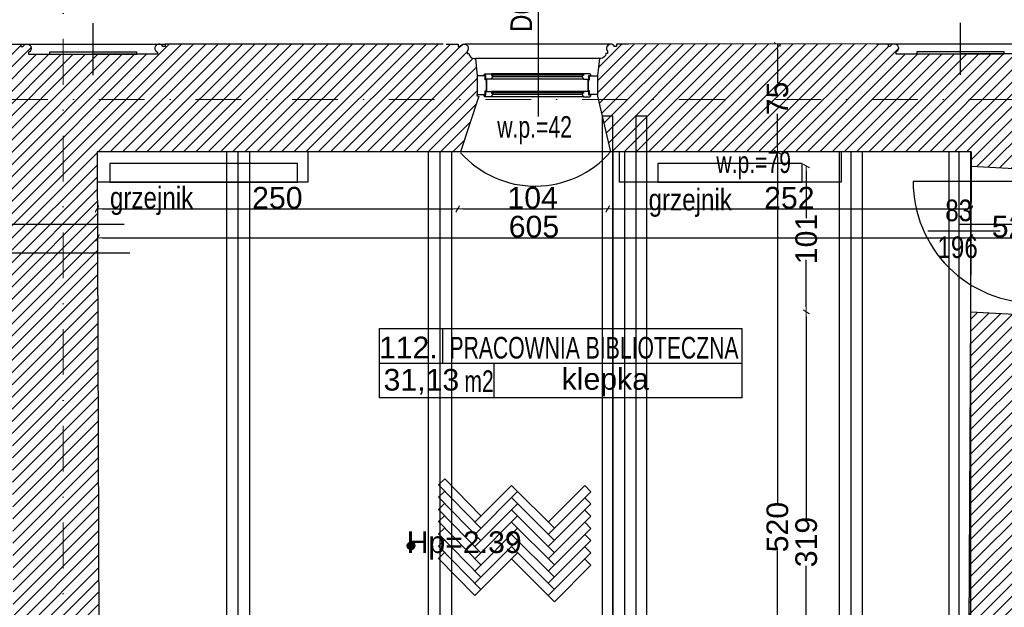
# Model space of a CAD drawing. Header units: millimetres. Extents: x 75999 to 132160, y -108895 to -89040.
# Tile 44 of 61: x 95065 to 101895, y -96939 to -92866. Entities that reach past the tile are written whole.
import ezdxf

# ---------------------------------------------------------------- set-up
doc = ezdxf.new("R2010")
doc.units = ezdxf.units.MM
doc.header["$MEASUREMENT"] = 0
doc.linetypes.add('Dot & Dashed', pattern=[670.277762, 317.5, -176.388889, 0, -176.388874])
for name, color, linetype in [('A-DRZWI', 7, 'Continuous'), ('A-OKNA-OPIS', 7, 'Continuous'), ('A-OPISY-2', 7, 'Continuous'), ('A-OPISY-3', 7, 'Continuous'), ('A-WYSOKOSCI', 7, 'Continuous'), ('belki nad', 7, 'Continuous'), ('CO TO JEST', 7, 'Continuous'), ('detalokna', 7, 'Continuous'), ('DIM MALY', 7, 'Continuous'), ('Drawing & Figure', 7, 'Continuous'), ('linia nadproza', 7, 'Continuous'), ('Nowe_00 ZMIANY', 7, 'Continuous'), ('Nowe_Annotation - Text', 7, 'Continuous'), ('Nowe_GRZEJNIK', 7, 'Continuous'), ('Nowe_WIDOK', 7, 'Continuous'), ('OKNO_DETAL', 7, 'Continuous'), ('opisy inne', 7, 'Continuous'), ('OSIE', 7, 'Continuous'), ('PARAPET', 7, 'Continuous'), ('POSADZKI', 7, 'Continuous'), ('SCIANY_KONSTR', 7, 'Continuous'), ('strop', 7, 'Continuous'), ('Structural - Bearing', 7, 'Continuous'), ('Structural - Grid', 7, 'Continuous'), ('WIDOK', 7, 'Continuous'), ('ściany', 7, 'Continuous')]:
    doc.layers.add(name, color=color, linetype=linetype)
doc.styles.add('STYL_AUTOMATYCZNY_1', font='arial.ttf')
doc.styles.add('STYL_AUTOMATYCZNY_2', font='arial.ttf')
doc.styles.add('STYL_AUTOMATYCZNY_4', font='arial.ttf', dxfattribs={"width": 0.8})
doc.styles.add('STYL_AUTOMATYCZNY_5', font='arial.ttf', dxfattribs={"width": 0.7})
doc.styles.add('STYL_AUTOMATYCZNY_7', font='arial.ttf', dxfattribs={"width": 0.8})
doc.dimstyles.new('STYL_AUTOMATYCZNY__3', dxfattribs={"dimtxt": 150, "dimasz": 34.231941, "dimexe": 0.18, "dimexo": 0.0625, "dimgap": 0, "dimtad": 1, "dimtih": 1, "dimtoh": 1, "dimdec": 0, "dimlfac": 0.1, "dimzin": 0, "dimdsep": 46, "dimtxsty": 'STYL_AUTOMATYCZNY_2', "dimblk": 'ARROWHEAD_2', "dimblk1": 'ARROWHEAD_2', "dimblk2": 'ARROWHEAD_2', "dimcen": 0.09, "dimse1": 1, "dimse2": 1, "dimclrd": 5, "dimclre": 5, "dimclrt": 1, "dimadec": 0, "dimazin": 0, "dimtfac": 1, "dimtdec": 4, "dimtmove": 0, "dimatfit": 3, "dimfxl": 0, "dimtolj": 1, "dimtzin": 0, "dimarcsym": 0})
doc.dimstyles.new('STYL_AUTOMATYCZNY__4', dxfattribs={"dimtxt": 150, "dimasz": 34.231941, "dimexe": 0.18, "dimexo": 0.0625, "dimgap": 0, "dimtad": 1, "dimdec": 0, "dimlfac": 0.1, "dimzin": 0, "dimdsep": 46, "dimtxsty": 'STYL_AUTOMATYCZNY_2', "dimblk": 'ARROWHEAD_2', "dimblk1": 'ARROWHEAD_2', "dimblk2": 'ARROWHEAD_2', "dimcen": 0.09, "dimse1": 1, "dimse2": 1, "dimclrd": 5, "dimclre": 5, "dimclrt": 1, "dimadec": 0, "dimazin": 0, "dimtfac": 1, "dimtdec": 4, "dimtmove": 0, "dimatfit": 3, "dimfxl": 0, "dimtolj": 1, "dimtzin": 0, "dimarcsym": 0})
doc.dimstyles.new('STYL_AUTOMATYCZNY__7', dxfattribs={"dimtxt": 0.18, "dimasz": 91.2, "dimexe": 0.18, "dimexo": 0.0625, "dimgap": 0, "dimtad": 0, "dimtih": 1, "dimtoh": 1, "dimdec": 4, "dimzin": 0, "dimdsep": 46, "dimcen": 0.09, "dimadec": 0, "dimazin": 0, "dimtfac": 1, "dimtdec": 4, "dimtmove": 0, "dimatfit": 3, "dimldrblk": 'ARROWHEAD_11', "dimfxl": 0, "dimtolj": 1, "dimtzin": 0, "dimarcsym": 0})
pattern_1 = [(45, (0, 0), (-42.426407, 42.426407), [])]

# ---------------------------------------------------------------- blocks, each defined once
blk = doc.blocks.new('ARROWHEAD_2')
at = {"color": 0, "linetype": 'Continuous', "lineweight": 0}
for p, q in [((0, 0), (-1, 0)), ((-0.38, -0.66), (0.38, 0.66))]:
    blk.add_line(p, q, dxfattribs=at)
blk = doc.blocks.new('*D237')
at = {"layer": 'Defpoints', "color": 0}
for p in [(95602.2, -93788), (98103.7, -93788), (98103.7, -94177.9)]:
    blk.add_point(p, dxfattribs=at)
at = {"layer": 'DIM MALY', "color": 5, "lineweight": -2}
blk.add_line((95636.4, -94177.9), (98069.4, -94177.9), dxfattribs=at)
at = {"layer": 'DIM MALY', "color": 5, "lineweight": -2, "xscale": 34.23194115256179, "yscale": 34.23194115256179, "zscale": 34.23194115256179, "rotation": 180}
blk.add_blockref('ARROWHEAD_2', (95602.2, -94177.9), dxfattribs=at)
at = {"layer": 'DIM MALY', "color": 5, "lineweight": -2, "xscale": 34.23194115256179, "yscale": 34.23194115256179, "zscale": 34.23194115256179}
blk.add_blockref('ARROWHEAD_2', (98103.7, -94177.9), dxfattribs=at)
at = {"layer": 'DIM MALY', "color": 1, "insert": (96852.5, -94101.3), "char_height": 150, "attachment_point": 5, "style": 'STYL_AUTOMATYCZNY_2'}
blk.add_mtext('\\A1;250', dxfattribs=at)
blk = doc.blocks.new('*D238')
at = {"layer": 'Defpoints', "color": 0}
for p in [(95602.2, -93788), (98103.7, -93788), (98103.7, -94177.9)]:
    blk.add_point(p, dxfattribs=at)
at = {"layer": 'DIM MALY', "color": 5, "lineweight": -2}
blk.add_line((95636.4, -94177.9), (98069.4, -94177.9), dxfattribs=at)
at = {"layer": 'DIM MALY', "color": 5, "lineweight": -2, "xscale": 34.23194115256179, "yscale": 34.23194115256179, "zscale": 34.23194115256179, "rotation": 180}
blk.add_blockref('ARROWHEAD_2', (95602.2, -94177.9), dxfattribs=at)
at = {"layer": 'DIM MALY', "color": 5, "lineweight": -2, "xscale": 34.23194115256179, "yscale": 34.23194115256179, "zscale": 34.23194115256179}
blk.add_blockref('ARROWHEAD_2', (98103.7, -94177.9), dxfattribs=at)
at = {"layer": 'DIM MALY', "color": 1, "insert": (96852.5, -94101.3), "char_height": 150, "attachment_point": 5, "style": 'STYL_AUTOMATYCZNY_2'}
blk.add_mtext('\\A1;250', dxfattribs=at)
blk = doc.blocks.new('*D239')
at = {"layer": 'Defpoints', "color": 0}
for p in [(98103.7, -93788), (99143.7, -93788), (99143.7, -94177.9)]:
    blk.add_point(p, dxfattribs=at)
at = {"layer": 'DIM MALY', "color": 5, "lineweight": -2}
blk.add_line((98137.9, -94177.9), (99109.4, -94177.9), dxfattribs=at)
at = {"layer": 'DIM MALY', "color": 5, "lineweight": -2, "xscale": 34.23194115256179, "yscale": 34.23194115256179, "zscale": 34.23194115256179, "rotation": 180}
blk.add_blockref('ARROWHEAD_2', (98103.7, -94177.9), dxfattribs=at)
at = {"layer": 'DIM MALY', "color": 5, "lineweight": -2, "xscale": 34.23194115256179, "yscale": 34.23194115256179, "zscale": 34.23194115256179}
blk.add_blockref('ARROWHEAD_2', (99143.7, -94177.9), dxfattribs=at)
at = {"layer": 'DIM MALY', "color": 1, "insert": (98623.3, -94101.3), "char_height": 150, "attachment_point": 5, "style": 'STYL_AUTOMATYCZNY_2'}
blk.add_mtext('\\A1;104', dxfattribs=at)
blk = doc.blocks.new('*D240')
at = {"layer": 'Defpoints', "color": 0}
for p in [(95602.2, -93788), (98103.7, -93788), (98103.7, -94177.9)]:
    blk.add_point(p, dxfattribs=at)
at = {"layer": 'DIM MALY', "color": 5, "lineweight": -2}
blk.add_line((95636.4, -94177.9), (98069.4, -94177.9), dxfattribs=at)
at = {"layer": 'DIM MALY', "color": 5, "lineweight": -2, "xscale": 34.23194115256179, "yscale": 34.23194115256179, "zscale": 34.23194115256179, "rotation": 180}
blk.add_blockref('ARROWHEAD_2', (95602.2, -94177.9), dxfattribs=at)
at = {"layer": 'DIM MALY', "color": 5, "lineweight": -2, "xscale": 34.23194115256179, "yscale": 34.23194115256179, "zscale": 34.23194115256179}
blk.add_blockref('ARROWHEAD_2', (98103.7, -94177.9), dxfattribs=at)
at = {"layer": 'DIM MALY', "color": 1, "insert": (96852.5, -94101.3), "char_height": 150, "attachment_point": 5, "style": 'STYL_AUTOMATYCZNY_2'}
blk.add_mtext('\\A1;250', dxfattribs=at)
blk = doc.blocks.new('*D241')
at = {"layer": 'Defpoints', "color": 0}
for p in [(98103.7, -93788), (99143.7, -93788), (99143.7, -94177.9)]:
    blk.add_point(p, dxfattribs=at)
at = {"layer": 'DIM MALY', "color": 5, "lineweight": -2}
blk.add_line((98137.9, -94177.9), (99109.4, -94177.9), dxfattribs=at)
at = {"layer": 'DIM MALY', "color": 5, "lineweight": -2, "xscale": 34.23194115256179, "yscale": 34.23194115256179, "zscale": 34.23194115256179, "rotation": 180}
blk.add_blockref('ARROWHEAD_2', (98103.7, -94177.9), dxfattribs=at)
at = {"layer": 'DIM MALY', "color": 5, "lineweight": -2, "xscale": 34.23194115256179, "yscale": 34.23194115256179, "zscale": 34.23194115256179}
blk.add_blockref('ARROWHEAD_2', (99143.7, -94177.9), dxfattribs=at)
at = {"layer": 'DIM MALY', "color": 1, "insert": (98623.3, -94101.3), "char_height": 150, "attachment_point": 5, "style": 'STYL_AUTOMATYCZNY_2'}
blk.add_mtext('\\A1;104', dxfattribs=at)
blk = doc.blocks.new('*D242')
at = {"layer": 'Defpoints', "color": 0}
for p in [(99143.7, -93788), (101664, -94046.8), (101664, -94177.9)]:
    blk.add_point(p, dxfattribs=at)
at = {"layer": 'DIM MALY', "color": 5, "lineweight": -2}
blk.add_line((99177.9, -94177.9), (101629.8, -94177.9), dxfattribs=at)
at = {"layer": 'DIM MALY', "color": 5, "lineweight": -2, "xscale": 34.23194115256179, "yscale": 34.23194115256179, "zscale": 34.23194115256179, "rotation": 180}
blk.add_blockref('ARROWHEAD_2', (99143.7, -94177.9), dxfattribs=at)
at = {"layer": 'DIM MALY', "color": 5, "lineweight": -2, "xscale": 34.23194115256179, "yscale": 34.23194115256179, "zscale": 34.23194115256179}
blk.add_blockref('ARROWHEAD_2', (101664, -94177.9), dxfattribs=at)
at = {"layer": 'DIM MALY', "color": 1, "insert": (100403.5, -94101.3), "char_height": 150, "attachment_point": 5, "style": 'STYL_AUTOMATYCZNY_2'}
blk.add_mtext('\\A1;252', dxfattribs=at)
blk = doc.blocks.new('*D243')
at = {"layer": 'Defpoints', "color": 0}
for p in [(102184.5, -93987.9), (101664, -94246.8), (102184.5, -94377.8)]:
    blk.add_point(p, dxfattribs=at)
at = {"layer": 'DIM MALY', "color": 5, "lineweight": -2}
blk.add_line((101698.3, -94377.8), (102150.3, -94377.8), dxfattribs=at)
at = {"layer": 'DIM MALY', "color": 5, "lineweight": -2, "xscale": 34.23194115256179, "yscale": 34.23194115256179, "zscale": 34.23194115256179, "rotation": 180}
blk.add_blockref('ARROWHEAD_2', (101664, -94377.8), dxfattribs=at)
at = {"layer": 'DIM MALY', "color": 5, "lineweight": -2, "xscale": 34.23194115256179, "yscale": 34.23194115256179, "zscale": 34.23194115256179}
blk.add_blockref('ARROWHEAD_2', (102184.5, -94377.8), dxfattribs=at)
at = {"layer": 'DIM MALY', "color": 1, "insert": (101924, -94301.2), "char_height": 150, "attachment_point": 5, "style": 'STYL_AUTOMATYCZNY_2'}
blk.add_mtext('\\A1;52', dxfattribs=at)
blk = doc.blocks.new('*D252')
at = {"layer": 'Defpoints', "color": 0}
for p in [(101659.8, -93782.9), (101659.8, -94377.9), (95605.4, -94519.8)]:
    blk.add_point(p, dxfattribs=at)
at = {"layer": 'DIM MALY', "color": 5, "lineweight": -2}
blk.add_line((95639.7, -94377.9), (101625.6, -94377.9), dxfattribs=at)
at = {"layer": 'DIM MALY', "color": 5, "lineweight": -2, "xscale": 34.23194115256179, "yscale": 34.23194115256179, "zscale": 34.23194115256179, "rotation": 180}
blk.add_blockref('ARROWHEAD_2', (95605.4, -94377.9), dxfattribs=at)
at = {"layer": 'DIM MALY', "color": 5, "lineweight": -2, "xscale": 34.23194115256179, "yscale": 34.23194115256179, "zscale": 34.23194115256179}
blk.add_blockref('ARROWHEAD_2', (101659.8, -94377.9), dxfattribs=at)
at = {"layer": 'DIM MALY', "color": 1, "insert": (98632.3, -94301.3), "char_height": 150, "attachment_point": 5, "style": 'STYL_AUTOMATYCZNY_2'}
blk.add_mtext('\\A1;605', dxfattribs=at)
blk = doc.blocks.new('*D298')
at = {"layer": 'Defpoints', "color": 0}
for p in [(100426.3, -93037.4), (100321.3, -93785.2), (100426.3, -93785.2)]:
    blk.add_point(p, dxfattribs=at)
at = {"layer": 'DIM MALY', "color": 5, "lineweight": -2}
for p, q in [((100321.3, -93071.6), (100321.3, -93304.1)), ((100321.3, -93750.9), (100321.3, -93518.9))]:
    blk.add_line(p, q, dxfattribs=at)
at = {"layer": 'DIM MALY', "color": 5, "lineweight": -2, "xscale": 34.23194115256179, "yscale": 34.23194115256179, "zscale": 34.23194115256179}
for p, rotation in [((100321.3, -93037.4), 90), ((100321.3, -93785.2), 270)]:
    blk.add_blockref('ARROWHEAD_2', p, dxfattribs=dict(at, rotation=rotation))
at = {"layer": 'DIM MALY', "color": 1, "insert": (100321.3, -93411.5), "char_height": 150, "attachment_point": 5, "rotation": 90, "style": 'STYL_AUTOMATYCZNY_2'}
blk.add_mtext('\\A1;75', dxfattribs=at)
blk = doc.blocks.new('*D354')
at = {"layer": 'Defpoints', "color": 0}
for p in [(100521.3, -94891.2), (101659.4, -94891.2), (100739.1, -98081.1)]:
    blk.add_point(p, dxfattribs=at)
at = {"layer": 'DIM MALY', "color": 5, "lineweight": -2}
for p, q in [((100521.3, -94925.4), (100521.3, -96320.7)), ((100521.3, -98046.8), (100521.3, -96652.3))]:
    blk.add_line(p, q, dxfattribs=at)
at = {"layer": 'DIM MALY', "color": 5, "lineweight": -2, "xscale": 34.23194115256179, "yscale": 34.23194115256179, "zscale": 34.23194115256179}
for p, rotation in [((100521.3, -94891.2), 90), ((100521.3, -98081.1), 270)]:
    blk.add_blockref('ARROWHEAD_2', p, dxfattribs=dict(at, rotation=rotation))
at = {"layer": 'DIM MALY', "color": 1, "insert": (100521.3, -96486.5), "char_height": 150, "attachment_point": 5, "rotation": 90, "style": 'STYL_AUTOMATYCZNY_2'}
blk.add_mtext('\\A1;319', dxfattribs=at)
blk = doc.blocks.new('*D356')
at = {"layer": 'Defpoints', "color": 0}
for p in [(100521.3, -94891.2), (101659.4, -94891.2), (100739.1, -98081.1)]:
    blk.add_point(p, dxfattribs=at)
at = {"layer": 'DIM MALY', "color": 5, "lineweight": -2}
for p, q in [((100521.3, -94925.4), (100521.3, -96320.7)), ((100521.3, -98046.8), (100521.3, -96652.3))]:
    blk.add_line(p, q, dxfattribs=at)
at = {"layer": 'DIM MALY', "color": 5, "lineweight": -2, "xscale": 34.23194115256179, "yscale": 34.23194115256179, "zscale": 34.23194115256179}
for p, rotation in [((100521.3, -94891.2), 90), ((100521.3, -98081.1), 270)]:
    blk.add_blockref('ARROWHEAD_2', p, dxfattribs=dict(at, rotation=rotation))
at = {"layer": 'DIM MALY', "color": 1, "insert": (100521.3, -96486.5), "char_height": 150, "attachment_point": 5, "rotation": 90, "style": 'STYL_AUTOMATYCZNY_2'}
blk.add_mtext('\\A1;319', dxfattribs=at)
blk = doc.blocks.new('*D357')
at = {"layer": 'Defpoints', "color": 0}
for p in [(100521.3, -93880.4), (101664.5, -93880.4), (101659.4, -94891.2)]:
    blk.add_point(p, dxfattribs=at)
at = {"layer": 'DIM MALY', "color": 5, "lineweight": -2}
for p, q in [((100521.3, -93914.6), (100521.3, -94242)), ((100521.3, -94856.9), (100521.3, -94530.3))]:
    blk.add_line(p, q, dxfattribs=at)
at = {"layer": 'DIM MALY', "color": 5, "lineweight": -2, "xscale": 34.23194115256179, "yscale": 34.23194115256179, "zscale": 34.23194115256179}
for p, rotation in [((100521.3, -93880.4), 90), ((100521.3, -94891.2), 270)]:
    blk.add_blockref('ARROWHEAD_2', p, dxfattribs=dict(at, rotation=rotation))
at = {"layer": 'DIM MALY', "color": 1, "insert": (100521.3, -94386.2), "char_height": 150, "attachment_point": 5, "rotation": 90, "style": 'STYL_AUTOMATYCZNY_2'}
blk.add_mtext('\\A1;101', dxfattribs=at)
blk = doc.blocks.new('*D359')
at = {"layer": 'Defpoints', "color": 0}
for p in [(100521.3, -94891.2), (101659.4, -94891.2), (100739.1, -98081.1)]:
    blk.add_point(p, dxfattribs=at)
at = {"layer": 'DIM MALY', "color": 5, "lineweight": -2}
for p, q in [((100521.3, -94925.4), (100521.3, -96320.7)), ((100521.3, -98046.8), (100521.3, -96652.3))]:
    blk.add_line(p, q, dxfattribs=at)
at = {"layer": 'DIM MALY', "color": 5, "lineweight": -2, "xscale": 34.23194115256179, "yscale": 34.23194115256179, "zscale": 34.23194115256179}
for p, rotation in [((100521.3, -94891.2), 90), ((100521.3, -98081.1), 270)]:
    blk.add_blockref('ARROWHEAD_2', p, dxfattribs=dict(at, rotation=rotation))
at = {"layer": 'DIM MALY', "color": 1, "insert": (100521.3, -96486.5), "char_height": 150, "attachment_point": 5, "rotation": 90, "style": 'STYL_AUTOMATYCZNY_2'}
blk.add_mtext('\\A1;319', dxfattribs=at)
blk = doc.blocks.new('*D360')
at = {"layer": 'Defpoints', "color": 0}
for p in [(100521.3, -93880.4), (101664.5, -93880.4), (101659.4, -94891.2)]:
    blk.add_point(p, dxfattribs=at)
at = {"layer": 'DIM MALY', "color": 5, "lineweight": -2}
for p, q in [((100521.3, -93914.6), (100521.3, -94242)), ((100521.3, -94856.9), (100521.3, -94530.3))]:
    blk.add_line(p, q, dxfattribs=at)
at = {"layer": 'DIM MALY', "color": 5, "lineweight": -2, "xscale": 34.23194115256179, "yscale": 34.23194115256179, "zscale": 34.23194115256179}
for p, rotation in [((100521.3, -93880.4), 90), ((100521.3, -94891.2), 270)]:
    blk.add_blockref('ARROWHEAD_2', p, dxfattribs=dict(at, rotation=rotation))
at = {"layer": 'DIM MALY', "color": 1, "insert": (100521.3, -94386.2), "char_height": 150, "attachment_point": 5, "rotation": 90, "style": 'STYL_AUTOMATYCZNY_2'}
blk.add_mtext('\\A1;101', dxfattribs=at)
blk = doc.blocks.new('*D361')
at = {"layer": 'Defpoints', "color": 0}
for p in [(100426.3, -93782.9), (100321.3, -98982.7), (100426.3, -98982.7)]:
    blk.add_point(p, dxfattribs=at)
at = {"layer": 'DIM MALY', "color": 5, "lineweight": -2}
for p, q in [((100321.3, -93817.1), (100321.3, -96217.7)), ((100321.3, -98948.5), (100321.3, -96548.6))]:
    blk.add_line(p, q, dxfattribs=at)
at = {"layer": 'DIM MALY', "color": 5, "lineweight": -2, "xscale": 34.23194115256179, "yscale": 34.23194115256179, "zscale": 34.23194115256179}
for p, rotation in [((100321.3, -93782.9), 90), ((100321.3, -98982.7), 270)]:
    blk.add_blockref('ARROWHEAD_2', p, dxfattribs=dict(at, rotation=rotation))
at = {"layer": 'DIM MALY', "color": 1, "insert": (100321.3, -96383.2), "char_height": 150, "attachment_point": 5, "rotation": 90, "style": 'STYL_AUTOMATYCZNY_2'}
blk.add_mtext('\\A1;520', dxfattribs=at)
blk = doc.blocks.new('*D378')
at = {"layer": 'Defpoints', "color": 0}
for p in [(118544.1, -91645.4), (118544.1, -93063.4), (87564.1, -93467.4)]:
    blk.add_point(p, dxfattribs=at)
at = {"layer": 'DIM MALY', "color": 5, "lineweight": -2}
blk.add_line((87598.4, -91645.4), (118509.9, -91645.4), dxfattribs=at)
at = {"layer": 'DIM MALY', "color": 5, "lineweight": -2, "xscale": 34.23194115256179, "yscale": 34.23194115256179, "zscale": 34.23194115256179, "rotation": 180}
blk.add_blockref('ARROWHEAD_2', (87564.1, -91645.4), dxfattribs=at)
at = {"layer": 'DIM MALY', "color": 5, "lineweight": -2, "xscale": 34.23194115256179, "yscale": 34.23194115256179, "zscale": 34.23194115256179}
blk.add_blockref('ARROWHEAD_2', (118544.1, -91645.4), dxfattribs=at)
at = {"layer": 'DIM MALY', "color": 1, "insert": (103054.1, -91568.7), "char_height": 150, "attachment_point": 5, "style": 'STYL_AUTOMATYCZNY_2'}
blk.add_mtext('\\A1;3098', dxfattribs=at)
blk = doc.blocks.new('ARROWHEAD_11')
at = {"color": 0, "linetype": 'Continuous', "lineweight": 0}
blk.add_line((0, 0), (-1, 0), dxfattribs=at)
at = {"color": 0, "linetype": 'Continuous', "lineweight": 0, "const_width": 0.25, "flags": 128}
blk.add_lwpolyline([(-0.125, 0, 1), (0.125, 0, 1)], format="xyb", close=True, dxfattribs=at)

msp = doc.modelspace()

# ---------------------------------------------------------------- hatches: boundary and pattern name
at = {"layer": 'A-WYSOKOSCI'}
msp.add_hatch(color=256, dxfattribs=at).paths.add_polyline_path([(97806.6, -96512.7, 1), (97753.2, -96512.7, 1)])
at = {"layer": 'Drawing & Figure'}
h = msp.add_hatch(dxfattribs=at)
h.set_pattern_fill('Common_Brick_0001', color=256, style=0, pattern_type=2)
h.set_pattern_definition(pattern_1)
h.paths.add_polyline_path([(92921.6, -93135.2), (92908.2, -93255.2), (92908.2, -93385.2), (92908.2, -93397.8), (93023.3, -93781.9), (95003.3, -93781.9), (95006, -94282.9), (95007.1, -94482.9), (95022.7, -97341), (95023.8, -97541), (95616.6, -97541), (95615.9, -97341), (95604.9, -94482.9), (95604.1, -94282.9), (95602.2, -93782.9), (98123.3, -93782.9), (98249.4, -93395.1), (98239.4, -93394.6), (98239.4, -93255.2), (98226, -93135.2), (98216.5, -93135.2, -0.383982), (98181, -93099.9), (98168.7, -93099.9), (98168.7, -93084.9, 1.205804), (98120.8, -93052.7), (98106, -93052.7), (98106, -93035.2), (98023.4, -93035.2), (98003.4, -93035.2), (96156.2, -93035.2), (96073.5, -93035.2), (96073.5, -93052.7), (96058.8, -93052.7, 0.263086), (96035.8, -93035.2), (96027.8, -93035.2, 0.761796), (96020.3, -93091.3), (96020.3, -93106.1), (95573.5, -93106.1), (95126.7, -93106.1), (95126.7, -93091.3, 0.761796), (95119.2, -93035.2), (95111.3, -93035.2, 0.263086), (95088.3, -93052.7), (95073.5, -93052.7), (95073.5, -93035.2), (94991.1, -93035.2), (93124.2, -93035.2), (93041.6, -93035.2), (93041.6, -93052.7), (93026.8, -93052.7, 1.205804), (92978.9, -93084.9), (92978.9, -93099.9), (92966.6, -93099.9, -0.383982), (92931.1, -93135.2)])
h = msp.add_hatch(dxfattribs=at)
h.set_pattern_fill('Common_Brick_0001', color=256, style=0, pattern_type=2)
h.set_pattern_definition(pattern_1)
h.paths.add_polyline_path([(99072.5, -93395.1), (99163.3, -93782.9), (101390.5, -93782.9), (101652.9, -93782.9), (101664.5, -93782.9), (101664.5, -93880.3), (102055.1, -93902.6), (102182.1, -93902.2), (102181.7, -93782.8), (103531.9, -93782.9), (103531.9, -93783), (104146.5, -93783), (104252.6, -93395.1), (104252.6, -93389), (104252.6, -93382.6), (104252.6, -93252.6), (104239.3, -93132.6), (104229.7, -93132.6, -0.383982), (104194.2, -93097.2), (104181.9, -93097.2), (104181.9, -93082.2, 1.205804), (104134.1, -93050), (104119.3, -93050), (104119.3, -93032.6), (104036.6, -93032.6), (102171.9, -93032.6), (102089.2, -93032.6), (102089.2, -93050), (102074.4, -93050, 0.263086), (102051.4, -93032.6), (102043.5, -93032.6, 0.761796), (102036, -93088.6), (102036, -93103.5), (101589.2, -93103.5), (101142.4, -93103.5), (101142.4, -93088.6, 0.761796), (101134.9, -93032.6), (101127, -93032.6, 0.263086), (101104, -93050), (101089.2, -93050), (101089.2, -93032.6), (101079.9, -93032.6), (99205.8, -93035.2), (99205.8, -93052.7), (99191, -93052.7, 1.205804), (99143.2, -93084.9), (99143.2, -93099.9), (99130.8, -93099.9, -0.383982), (99095.3, -93135.2), (99085.8, -93135.2), (99072.5, -93255.2)])
h = msp.add_hatch(dxfattribs=at)
h.set_pattern_fill('Common_Brick_0001', color=256, style=0, pattern_type=2)
h.set_pattern_definition(pattern_1)
h.paths.add_polyline_path([(99094.4, -98984.5), (99094.4, -99114.5), (99105, -99682.9), (101265, -99682.9), (101265, -99914.6), (101265, -100205.7), (101265, -100632.9), (101664.2, -100632.9), (101664.2, -101174.4), (101974.1, -101174.4), (101974.1, -100521.7), (102874.1, -100527), (102875, -100087.3), (102850.9, -100084.7), (102850.9, -99957.3), (102821.1, -99957.2), (102821.1, -99956.7), (102191.9, -99954.2), (102190.9, -99903.3), (101953.7, -99903.3), (101953, -99466.3), (101952.9, -99403.3), (102190.9, -99403.3), (102188.5, -99228.9), (102184.6, -98949.9), (102182, -98765.8), (102162, -98765.8), (102087.1, -98765.8), (102087.1, -98765.9), (101949.5, -98769.1), (101949.5, -98625.8), (102182, -98625.8), (102181.9, -94913.1), (102053.8, -94913.1), (101659.4, -94891.2), (101644.5, -98079.9), (101329.1, -98081.1), (101314.5, -98961), (99339.4, -98984.5), (99339.4, -98984.2), (99259.4, -98984.3), (99179.4, -98984.4), (99124.2, -98984.5)])

# ---------------------------------------------------------------- linework, layer by layer
at = {"layer": 'A-DRZWI'}
msp.add_line((101865.5, -94332.4), (101365, -94332.4), dxfattribs=at)
msp.add_lwpolyline([(102104.2, -93986.7), (101261.8, -93986.9, 0.414565), (102105.5, -94829.1)], format="xyb", dxfattribs=at)
at = {"layer": 'A-OKNA-OPIS'}
msp.add_line((98664.6, -93537.7), (98664.6, -92594.1), dxfattribs=at)
at = {"layer": 'A-OPISY-3'}
for p, q in [((97997.6, -95006.8), (97997.6, -95246.9)), ((97560.4, -95246.9), (100074.5, -95246.9)), ((98353.4, -95246.9), (98353.4, -95486.9))]:
    msp.add_line(p, q, dxfattribs=at)
msp.add_lwpolyline([(97560.4, -95486.9), (97560.4, -95006.9), (100074.5, -95006.9), (100074.5, -95486.9)], close=True, dxfattribs=at)
at = {"layer": 'A-WYSOKOSCI'}
msp.add_circle((97779.9, -96512.7), 26.7, dxfattribs=at)
at = {"layer": 'belki nad'}
for p, q in [((96499.4, -93782.9), (96499.4, -98984.5)), ((96659.4, -93782.9), (96659.4, -98984.5)), ((97899.4, -93782.9), (97899.4, -98984.5)), ((98059.4, -93782.9), (98059.4, -98984.5)), ((99179.4, -93782.9), (99179.4, -98984.5)), ((99339.4, -93782.9), (99339.4, -98984.5)), ((100749.4, -93782.9), (100749.4, -98984.5)), ((100909.4, -93782.9), (100909.4, -98984.5)), ((101509.8, -93782.9), (101509.8, -98070.5)), ((101659.8, -93782.9), (101659.8, -98070))]:
    msp.add_line(p, q, dxfattribs=at)
at = {"layer": 'CO TO JEST'}
for p, q in [((97064.6, -93782.9), (97064.6, -93992.9)), ((99224.3, -93785.6), (99224.3, -93992.9)), ((100764.1, -93782.9), (100764.1, -93992.9)), ((97064.6, -93992.9), (95603, -93992.9)), ((100764.1, -93992.9), (99224.3, -93992.9))]:
    msp.add_line(p, q, dxfattribs=at)
at = {"layer": 'detalokna'}
for p, q in [((99160.3, -93034.7), (98156.2, -93034.7)), ((99085.8, -93135.2), (98226, -93135.2))]:
    msp.add_line(p, q, dxfattribs=at)
for points in [[(98303.9, -93282.2), (98303.9, -93359.2), (98303.9, -93282.2), (98293.9, -93282.2), (98293.9, -93255.2), (98239.4, -93255.2), (98239.4, -93385.2), (98293.9, -93385.2), (98293.9, -93359.2), (98303.9, -93359.2)], [(99007.9, -93282.2), (99007.9, -93359.2), (99007.9, -93282.2), (99017.9, -93282.2), (99017.9, -93255.2), (99072.5, -93255.2), (99072.5, -93385.2), (99017.9, -93385.2), (99017.9, -93359.2), (99007.9, -93359.2)]]:
    msp.add_lwpolyline(points, dxfattribs=at)
at = {"layer": 'DIM MALY'}
for p, q in [((94856.4, -94282.9), (95789.6, -94282.9)), ((101579.8, -94282.9), (102251.9, -94282.9)), ((94873.5, -94482.9), (95829.5, -94482.9))]:
    msp.add_line(p, q, dxfattribs=at)
at = {"layer": 'linia nadproza'}
msp.add_line((101664.5, -93880.4), (101659.4, -94891.2), dxfattribs=at)
at = {"layer": 'Nowe_GRZEJNIK'}
for points in [[(95691.4, -93992.9), (96991.4, -93992.9), (96991.4, -93862.9), (95691.4, -93862.9)], [(99492, -93992.9), (100492, -93992.9), (100492, -93862.9), (99492, -93862.9)]]:
    msp.add_lwpolyline(points, close=True, dxfattribs=at)
at = {"layer": 'Nowe_WIDOK'}
for points in [[(99179.4, -93534.5), (99104.4, -93534.5), (99104.4, -99234.5), (99179.4, -99234.5)], [(99414.4, -93534.5), (99339.4, -93534.5), (99339.4, -99234.5), (99414.4, -99234.5)]]:
    msp.add_lwpolyline(points, close=True, dxfattribs=at)
at = {"layer": 'OKNO_DETAL'}
for p, q in [((95573.5, -92889.6), (95573.5, -93251.5)), ((101589.2, -92886.9), (101589.2, -93248.9)), ((95073.5, -93035.2), (96073.5, -93035.2)), ((101089.2, -93032.6), (102089.2, -93032.6)), ((98975.7, -93278.5), (98336.1, -93278.5)), ((98336.9, -93240.5), (98345.7, -93250.5)), ((98974.9, -93240.5), (98336.9, -93240.5)), ((98974.9, -93250.5), (98336.9, -93250.5)), ((98965.9, -93262.4), (98345.9, -93262.4)), ((98974.9, -93240.5), (98966.2, -93250.5)), ((98975.7, -93401), (98336.1, -93401)), ((98336.9, -93363), (98345.7, -93373)), ((98974.9, -93363), (98336.9, -93363)), ((98974.9, -93373), (98336.9, -93373)), ((98965.9, -93384.9), (98345.9, -93384.9)), ((98974.9, -93363), (98966.2, -93373))]:
    msp.add_line(p, q, dxfattribs=at)
for points in [[(98312, -93278.5), (98297.9, -93278.5), (98297.9, -93252.5), (98285.9, -93252.5), (98285.9, -93248.5, -0.414214), (98293.9, -93240.5), (98312.1, -93240.5), (98336.9, -93240.5), (98336.9, -93252.5), (98345.9, -93252.5), (98345.9, -93262.4), (98344.9, -93262.4), (98336.1, -93278.5)], [(98999.8, -93278.5), (99013.9, -93278.5), (99013.9, -93252.5), (99025.9, -93252.5), (99025.9, -93248.5, 0.414214), (99017.9, -93240.5), (98999.7, -93240.5), (98974.9, -93240.5), (98974.9, -93252.5), (98965.9, -93252.5), (98965.9, -93262.4), (98966.9, -93262.4), (98975.7, -93278.5)], [(98293.9, -93401, -0.414214), (98285.9, -93393), (98285.9, -93388.9), (98297.9, -93388.9), (98297.9, -93363), (98336.9, -93363), (98336.9, -93375), (98345.9, -93375), (98345.9, -93384.9), (98344.9, -93384.9), (98336.1, -93401)], [(99017.9, -93401, 0.414214), (99025.9, -93393), (99025.9, -93388.9), (99013.9, -93388.9), (99013.9, -93363), (98974.9, -93363), (98974.9, -93375), (98965.9, -93375), (98965.9, -93384.9), (98966.9, -93384.9), (98975.7, -93401)]]:
    msp.add_lwpolyline(points, format="xyb", close=True, dxfattribs=at)
at = {"layer": 'OSIE'}
for p, q in [((96579.4, -93782.9), (96579.4, -98984.5)), ((97979.4, -93782.9), (97979.4, -98984.5)), ((99259.4, -93782.9), (99259.4, -98984.5)), ((100829.4, -93782.9), (100829.4, -98984.5)), ((101579.8, -93782.9), (101579.8, -98070.2))]:
    msp.add_line(p, q, dxfattribs=at)
at = {"layer": 'POSADZKI'}
for p, q in [((97971.1, -96090.7), (98013.5, -96048.3)), ((98264.6, -96306.1), (98013.5, -96048.3)), ((98264.6, -96390.9), (97971.1, -96090.7)), ((97971.1, -96175.6), (98013.5, -96133.1)), ((98222.2, -96348.5), (98476.8, -96093.9)), ((98222.2, -96433.3), (98519.2, -96136.4)), ((98773.7, -96390.9), (98476.8, -96093.9)), ((98476.8, -96178.8), (98519.2, -96136.4)), ((98731.3, -96348.5), (98984.5, -96095.3)), ((98731.3, -96433.3), (99026.9, -96137.7)), ((99026.9, -96137.7), (98984.5, -96095.3)), ((98264.6, -96475.8), (97971.1, -96175.6)), ((97971.1, -96260.4), (98013.5, -96218)), ((98222.2, -96518.2), (98519.2, -96221.2)), ((98773.7, -96475.8), (98476.8, -96178.8)), ((98731.3, -96518.2), (99026.9, -96222.6)), ((99026.9, -96222.6), (98984.5, -96180.1)), ((98264.6, -96560.6), (97971.1, -96260.4)), ((98773.7, -96560.6), (98476.8, -96263.6)), ((99026.9, -96307.4), (98984.5, -96265)), ((97971.1, -96345.3), (98013.5, -96302.8)), ((98264.6, -96645.5), (97971.1, -96345.3)), ((98222.2, -96603), (98519.2, -96306.1)), ((98773.7, -96645.5), (98476.8, -96348.5)), ((98731.3, -96603), (99026.9, -96307.4)), ((99026.9, -96392.3), (98984.5, -96349.9)), ((97971.1, -96430.1), (98013.5, -96387.7)), ((98222.2, -96687.9), (98519.2, -96390.9)), ((98731.3, -96687.9), (99026.9, -96392.3)), ((98264.6, -96730.3), (97971.1, -96430.1)), ((97971.1, -96515), (98013.5, -96472.5)), ((98222.2, -96772.8), (98519.2, -96475.8)), ((98773.7, -96730.3), (98476.8, -96433.3)), ((98731.3, -96772.8), (99026.9, -96477.1)), ((99026.9, -96477.1), (98984.5, -96434.7)), ((98264.6, -96815.2), (97971.1, -96515)), ((97971.1, -96599.8), (98013.5, -96557.4)), ((98222.2, -96857.6), (98519.2, -96560.6)), ((98773.7, -96815.2), (98476.8, -96518.2)), ((98519.2, -96560.6), (98476.8, -96518.2)), ((98731.3, -96857.6), (99026.9, -96562)), ((99026.9, -96562), (98984.5, -96519.6)), ((98222.2, -96857.6), (97971.1, -96599.8)), ((98773.7, -96900), (98476.8, -96603)), ((99026.9, -96646.8), (98984.5, -96604.4)), ((98773.7, -96900), (99026.9, -96646.8))]:
    msp.add_line(p, q, dxfattribs=at)
at = {"layer": 'SCIANY_KONSTR'}
for p, q in [((95602.2, -93782.9), (95622.2, -98984.5)), ((98123.3, -93782.9), (95602.2, -93782.9)), ((101664.5, -93782.9), (99163.3, -93782.9)), ((101664.5, -93782.9), (101664.5, -93880.3)), ((101664.5, -93880.4), (102055.1, -93902.6)), ((101659.4, -94891.2), (101644.5, -98079.9)), ((101659.4, -94891.2), (102053.8, -94913.1))]:
    msp.add_line(p, q, dxfattribs=at)
at = {"layer": 'strop'}
msp.add_arc((98640.9, -93326.3), 693.6, 221.72943, 318.83591, dxfattribs=at)
at = {"layer": 'Structural - Bearing'}
for p, q in [((98003.4, -93035.2), (96087.6, -93035.2)), ((101079.9, -93032.6), (99205.8, -93035.2)), ((98249.4, -93395.1), (98123.3, -93782.9)), ((99072.5, -93395.1), (99163.3, -93782.9))]:
    msp.add_line(p, q, dxfattribs=at)
for points in [[(94990.9, -93035.2), (95073.5, -93035.2), (95073.5, -93052.7), (95088.3, -93052.7, -1.478383), (95126.7, -93091.3), (95126.7, -93106.1), (95573.5, -93106.1)], [(96156.2, -93035.2), (96073.5, -93035.2), (96073.5, -93052.7), (96058.8, -93052.7, 1.478383), (96020.3, -93091.3), (96020.3, -93106.1), (95573.5, -93106.1)], [(98023.4, -93035.2), (98106, -93035.2), (98106, -93052.7), (98120.8, -93052.7, -1.205804), (98168.7, -93084.9), (98168.7, -93099.9), (98181, -93099.9, 0.383982), (98216.5, -93135.2), (98226, -93135.2), (98239.4, -93255.2), (98239.4, -93397.8)], [(99288.4, -93035.2), (99205.8, -93035.2), (99205.8, -93052.7), (99191, -93052.7, 1.205804), (99143.2, -93084.9), (99143.2, -93099.9), (99130.8, -93099.9, -0.383982), (99095.3, -93135.2), (99085.8, -93135.2), (99072.5, -93255.2), (99072.5, -93397.8)], [(101006.5, -93032.6), (101089.2, -93032.6), (101089.2, -93050), (101104, -93050, -1.478383), (101142.4, -93088.6), (101142.4, -93103.5), (101589.2, -93103.5)], [(102171.9, -93032.6), (102089.2, -93032.6), (102089.2, -93050), (102074.4, -93050, 1.478383), (102036, -93088.6), (102036, -93103.5), (101589.2, -93103.5)]]:
    msp.add_lwpolyline(points, format="xyb", dxfattribs=at)
for points in [[(95272.2, -93105.1), (95877, -93105.1), (95877, -93091.9), (95272.2, -93091.9)], [(101287.8, -93102.4), (101892.7, -93102.4), (101892.7, -93089.2), (101287.8, -93089.2)]]:
    msp.add_lwpolyline(points, close=True, dxfattribs=at)
at = {"layer": 'Structural - Grid', "linetype": 'Dot & Dashed', "lineweight": 15}
for p, q in [((95367.3, -107395.1), (95367.3, -90539.7)), ((118724.5, -93420.2), (80780, -93420.2))]:
    msp.add_line(p, q, dxfattribs=at)
at = {"layer": 'WIDOK'}
msp.add_line((99163.3, -93782.9), (98123.3, -93782.9), dxfattribs=at)
at = {"layer": 'ściany'}
msp.add_line((98239.4, -93391.6), (98239.4, -93385.2), dxfattribs=at)

# ---------------------------------------------------------------- texts
at = {"layer": 'A-OKNA-OPIS', "insert": (98545.4, -92798.1), "char_height": 150, "attachment_point": 5, "rotation": 90, "style": 'STYL_AUTOMATYCZNY_4'}
msp.add_mtext('\\A1;{\\pqc;\\fArial|b0|i0|c238|p0;\\W0.800000;D68}', dxfattribs=at)
at = {"layer": 'A-OPISY-2', "char_height": 150}
for s, insert, attachment_point, style in [('\\A1;{\\pql;\\fArial|b0|i0|c238|p0;\\W1.000000;112.}', (97557.3, -95213), 7, 'STYL_AUTOMATYCZNY_1'), ('\\A1;{\\pql;\\fArial|b0|i0|c238|p0;\\W0.700000;PRACOWNIA BIBLIOTECZNA}', (98046.3, -95216.9), 7, 'STYL_AUTOMATYCZNY_5'), ('\\A1;{\\pql;\\fArial|b0|i0|c238|p0;\\W1.000000;31,13}', (97589.3, -95464.6), 7, 'STYL_AUTOMATYCZNY_1'), ('\\A1;{\\pqr;\\fArial|b0|i0|c238|p0;\\W0.700000;m2}', (98353.4, -95296.8), 3, 'STYL_AUTOMATYCZNY_5'), ('\\A1;{\\pql;\\fArial|b0|i0|c238|p0;\\W1.000000;klepka}', (98824.5, -95476.4), 7, 'STYL_AUTOMATYCZNY_1')]:
    msp.add_mtext(s, dxfattribs=dict(at, insert=insert, attachment_point=attachment_point, style=style))
at = {"layer": 'A-WYSOKOSCI', "insert": (98148.2, -96510.4), "char_height": 150, "attachment_point": 5, "style": 'STYL_AUTOMATYCZNY_1'}
msp.add_mtext('\\A1;{\\pqc;\\fArial|b0|i0|c238|p0;\\W1.000000;Hp=2.39}', dxfattribs=at)
at = {"layer": 'Nowe_Annotation - Text', "char_height": 150, "attachment_point": 7, "style": 'STYL_AUTOMATYCZNY_7'}
for insert in [(95691.4, -94220.4), (99427.6, -94233.2)]:
    msp.add_mtext('\\A1;{\\pql;\\fArial|b0|i0|c238|p0;\\W0.800000;grzejnik }', dxfattribs=dict(at, insert=insert))
at = {"layer": 'opisy inne', "char_height": 150, "style": 'STYL_AUTOMATYCZNY_4'}
for s, insert, attachment_point in [('\\A1;{\\pql;\\fArial|b0|i0|c238|p0;\\W0.800000;83}', (101484.8, -94265), 7), ('\\A1;{\\pqc;\\fArial|b0|i0|c238|p0;\\W0.800000;196}', (101570.7, -94444.4), 5)]:
    msp.add_mtext(s, dxfattribs=dict(at, insert=insert, attachment_point=attachment_point))
at = {"layer": 'PARAPET', "char_height": 150, "style": 'STYL_AUTOMATYCZNY_5'}
for s, insert, attachment_point in [('\\A1;{\\pqc;\\fArial|b0|i0|c238|p0;\\W0.700000;w.p.=42}', (98636.7, -93632.2), 5), ('\\A1;{\\pql;\\fArial|b0|i0|c238|p0;\\W0.700000;w.p.=79}', (99897.3, -93973.6), 7)]:
    msp.add_mtext(s, dxfattribs=dict(at, insert=insert, attachment_point=attachment_point))

# ---------------------------------------------------------------- dimensions: what is measured, and where the dimension line sits
at = {"layer": 'DIM MALY'}
for base, p1, p2, picture, middle in [((118544.1, -91645.4), (87564.1, -93467.4), (118544.1, -93063.4), '*D378', (103054.1, -91645.4)), ((98103.7, -94177.9), (95602.2, -93788), (98103.7, -93788), '*D237', (96852.5, -94177.9)), ((98103.7, -94177.9), (95602.2, -93788), (98103.7, -93788), '*D238', (96852.5, -94177.9)), ((98103.7, -94177.9), (95602.2, -93788), (98103.7, -93788), '*D240', (96852.5, -94177.9)), ((101659.8, -94377.9), (95605.4, -94519.8), (101659.8, -93782.9), '*D252', (98632.3, -94377.9)), ((99143.7, -94177.9), (98103.7, -93788), (99143.7, -93788), '*D239', (98623.3, -94177.9)), ((99143.7, -94177.9), (98103.7, -93788), (99143.7, -93788), '*D241', (98623.3, -94177.9)), ((101664, -94177.9), (99143.7, -93788), (101664, -94046.8), '*D242', (100403.5, -94177.9)), ((102184.5, -94377.8), (101664, -94246.8), (102184.5, -93987.9), '*D243', (101924, -94377.8))]:
    dim = msp.add_linear_dim(base=base, p1=p1, p2=p2, dimstyle='STYL_AUTOMATYCZNY__3', dxfattribs=at)
    dim.commit()
    dim.dimension.update_dxf_attribs({"geometry": picture, "text_midpoint": middle, "dimtype": 160})
for base, p1, p2, angle, picture, middle in [((100321.3, -93785.2), (100426.3, -93037.4), (100426.3, -93785.2), 270, '*D298', (100321.3, -93411.5)), ((100321.3, -98982.7), (100426.3, -93782.9), (100426.3, -98982.7), 270, '*D361', (100321.3, -96383.2)), ((100521.3, -93880.4), (101659.4, -94891.2), (101664.5, -93880.4), 90, '*D357', (100521.3, -94386.2)), ((100521.3, -93880.4), (101659.4, -94891.2), (101664.5, -93880.4), 90, '*D360', (100521.3, -94386.2)), ((100521.3, -94891.2), (100739.1, -98081.1), (101659.4, -94891.2), 90, '*D354', (100521.3, -96486.5)), ((100521.3, -94891.2), (100739.1, -98081.1), (101659.4, -94891.2), 90, '*D356', (100521.3, -96486.5)), ((100521.3, -94891.2), (100739.1, -98081.1), (101659.4, -94891.2), 90, '*D359', (100521.3, -96486.5))]:
    dim = msp.add_linear_dim(base=base, p1=p1, p2=p2, angle=angle, dimstyle='STYL_AUTOMATYCZNY__4', dxfattribs=at)
    dim.commit()
    dim.dimension.update_dxf_attribs({"geometry": picture, "text_midpoint": middle, "dimtype": 160, "text_rotation": 90})

# ---------------------------------------------------------------- leaders
at = {"layer": 'Nowe_00 ZMIANY', "annotation_type": 0, "has_hookline": 1, "hookline_direction": 0, "text_width": 3890.5}
msp.add_leader([(91514.4, -93999), (91514.4, -90893.8), (91577.7, -90847.2), (91668.9, -90847.2)], dimstyle='STYL_AUTOMATYCZNY__7', dxfattribs=at)

doc.saveas('drawing.dxf')
